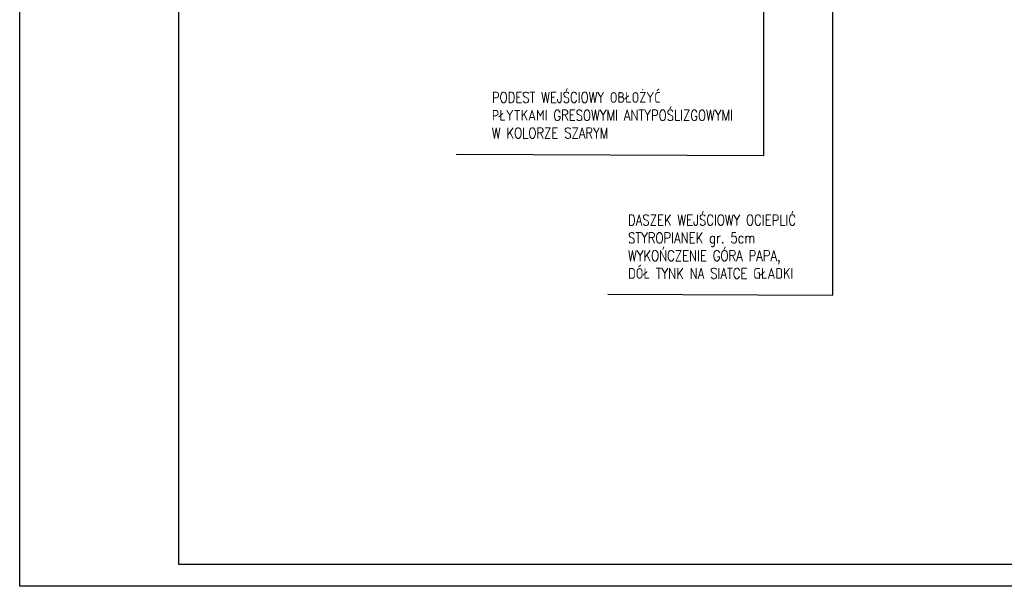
# Model space of a CAD drawing. Header units: millimetres. Extents: x 50026 to 146998, y 1038179 to 1573505.
# Tile 1 of 122: x 50026 to 51967, y 1044569 to 1045685. Entities that reach past the tile are written whole.
import ezdxf

# ---------------------------------------------------------------- set-up
doc = ezdxf.new("R2010")
doc.units = ezdxf.units.MM
doc.header["$LTSCALE"] = 0.025
doc.layers.add('2D-WYMIARY', color=2, linetype='Continuous')
doc.layers.add('NAPISY', color=2, linetype='Continuous')
doc.styles.add('KS', font='romans.shx', dxfattribs={"width": 0.8, "height": 17.5})

msp = doc.modelspace()

# ---------------------------------------------------------------- linework, layer by layer
at = {"layer": '2D-WYMIARY', "color": 2}
for points in [[(50025.62556, 1047538.9331), (54225.62556, 1047538.9331), (54225.62556, 1044568.9331), (50025.62556, 1044568.9331)], [(50339.59173, 1047495.95273), (54182.6452, 1047495.95273), (54182.6452, 1044611.91346), (50339.59173, 1044611.91346)]]:
    msp.add_lwpolyline(points, close=True, dxfattribs=at)
at = {"layer": 'NAPISY', "linetype": 'Continuous', "ltscale": 0.2}
for p, q in [((51628.81075, 1045141.99788), (51628.81075, 1046075.7194)), ((51492.87753, 1045417.32612), (51492.87753, 1045786.71883)), ((50886.26254, 1045420.31966), (51492.87753, 1045417.32612)), ((51184.8573, 1045144.18871), (51628.81075, 1045141.99788))]:
    msp.add_line(p, q, dxfattribs=at)

# ---------------------------------------------------------------- texts
at = {"layer": 'NAPISY', "linetype": 'Continuous', "ltscale": 0.2, "char_height": 21, "width": 757.9173584, "attachment_point": 1, "style": 'KS'}
for s, insert in [('PODEST WEJŚCIOWY OBŁOŻYĆ \\PPŁYTKAMI GRESOWYMI ANTYPOŚLIZGOWYMI \\PW KOLORZE SZARYM', (50956.53987, 1045542.19702)), ('DASZEK WEJŚCIOWY OCIEPLIĆ \\PSTYROPIANEK gr. 5cm\\PWYKOŃCZENIE GÓRA PAPA,\\PDÓŁ TYNK NA SIATCE GŁADKI', (51225.06031, 1045300.5731))]:
    msp.add_mtext(s, dxfattribs=dict(at, insert=insert))

doc.saveas('drawing.dxf')
